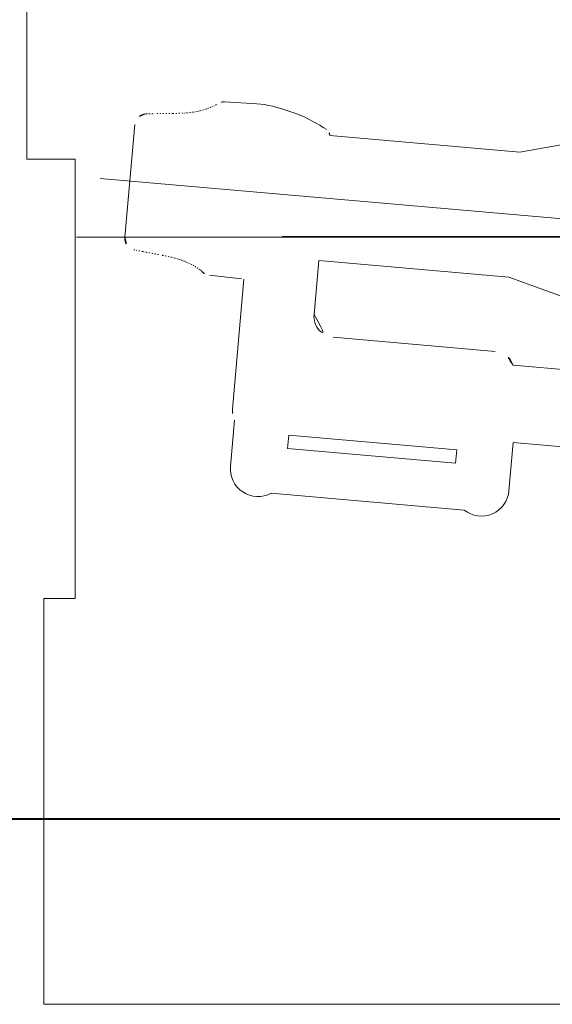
# Model space of a CAD drawing. Header units: millimetres. Extents: x 6612728327 to 6612744462, y 5733542327 to 5733552841.
# Tile 49 of 124: x 6612737201 to 6612737328, y 5733544189 to 5733544424. Entities that reach past the tile are written whole.
import ezdxf

# ---------------------------------------------------------------- set-up
doc = ezdxf.new("R2010")
doc.units = ezdxf.units.MM
doc.header["$MEASUREMENT"] = 0
doc.layers.add('_ATECHN-MEBLE', color=7, linetype='Continuous')
doc.layers.add('inw_słupy STAL', color=7, linetype='Continuous')

msp = doc.modelspace()

# ---------------------------------------------------------------- linework, layer by layer
at = {"layer": '_ATECHN-MEBLE', "color": 7, "lineweight": 18}
for p, q in [((6612737249.761012, 5733544404.507057), (6612737257.47217, 5733544404.035423)), ((6612737257.485085, 5733544404.041203), (6612737259.296239, 5733544403.862365)), ((6612737230.91657, 5733544401.63911), (6612737231.034566, 5733544401.643088)), ((6612737225.922627, 5733544372.144337), (6612737228.279832, 5733544399.087307)), ((6612737274.920911, 5733544396.489435), (6612737320.413134, 5733544392.509382)), ((6612737320.413134, 5733544392.509382), (6612737349.248246, 5733544397.582638)), ((6612737220.04761, 5733544386.232934), (6612737343.132221, 5733544375.464426)), ((6612737263.523328, 5733544372.218333), (6612737214.32149, 5733544372.218333)), ((6612737263.523328, 5733544372.351649), (6612737496.947128, 5733544372.351649)), ((6612737263.523328, 5733544372.218333), (6612737496.947128, 5733544372.218333)), ((6612737303.182075, 5733544372.351649), (6612737457.288382, 5733544372.351649)), ((6612737303.182075, 5733544372.218333), (6612737457.288382, 5733544372.218333)), ((6612737228.076191, 5733544369.173438), (6612737228.191704, 5733544369.14903)), ((6612737272.305791, 5733544366.603638), (6612737271.176865, 5733544353.699958)), ((6612737272.305791, 5733544366.603638), (6612737317.798461, 5733544362.623546)), ((6612737246.136331, 5733544363.076758), (6612737253.812237, 5733544362.202199)), ((6612737317.798461, 5733544362.623546), (6612737353.440402, 5733544349.666081)), ((6612737254.40749, 5733544362.134373), (6612737251.689035, 5733544331.062291)), ((6612737314.524725, 5733544344.888412), (6612737275.72206, 5733544348.283206)), ((6612737351.406443, 5733544338.723228), (6612737318.802423, 5733544341.57571)), ((6612737251.200376, 5733544317.373571), (6612737252.169165, 5733544328.448807)), ((6612737265.10647, 5733544324.869319), (6612737264.82942, 5733544321.702335)), ((6612737305.30957, 5733544321.352003), (6612737265.10647, 5733544324.869319)), ((6612737317.790024, 5733544311.547731), (6612737318.801374, 5733544323.105517)), ((6612737355.665221, 5733544319.880349), (6612737318.801374, 5733544323.105517)), ((6612737264.82942, 5733544321.702335), (6612737305.032495, 5733544318.185022)), ((6612737305.032495, 5733544318.185022), (6612737305.30957, 5733544321.352003)), ((6612737260.930248, 5733544311.001431), (6612737307.10146, 5733544306.961973))]:
    msp.add_line(p, q, dxfattribs=at)
at = {"layer": '_ATECHN-MEBLE', "color": 7, "lineweight": 18, "flags": 128}
msp.add_lwpolyline([(6612737202.516486, 5733544795.844683), (6612737248.516486, 5733544795.844683), (6612737248.516486, 5733544865.844683), (6612737552.864738, 5733544865.844683), (6612737553.364738, 5733544839.844683), (6612737553.364738, 5733544655.093615), (6612737749.516487, 5733544655.093615), (6612737749.516487, 5733544352.844682), (6612737747.516487, 5733544352.844682), (6612737747.516487, 5733544319.702127), (6612737717.516487, 5733544319.702127), (6612737717.516487, 5733544263.506877), (6612737731.516487, 5733544263.506877), (6612737731.516487, 5733544188.844682), (6612737206.516486, 5733544188.844682), (6612737206.516486, 5733544285.844682), (6612737214.016486, 5733544285.844682), (6612737214.016486, 5733544390.844682), (6612737202.516486, 5733544390.844682)], close=True, dxfattribs=at)
at = {"layer": '_ATECHN-MEBLE', "color": 7, "lineweight": 18}
for centre, radius, start, end in [((6612737239.069695, 5733544422.230756), 20.428832, 284.90431499, 286.13949067), ((6612737239.750458, 5733544419.615993), 17.728036, 286.37517074, 288.04668277), ((6612737239.1224, 5733544421.516972), 19.730064, 288.07087313, 289.67326787), ((6612737240.001695, 5733544418.736253), 16.81599, 290.04211406, 291.89201945), ((6612737241.079351, 5733544415.925486), 13.806183, 292.09180917, 294.2740114), ((6612737241.812675, 5733544414.316186), 12.037693, 294.24099976, 296.56334063), ((6612737242.420123, 5733544413.435771), 10.979591, 295.78281726, 297.59144085), ((6612737243.9963, 5733544410.571846), 7.711667, 297.06844736, 297.93337602), ((6612737247.283899, 5733544404.265164), 0.601763, 302.68039855, 304.32309658), ((6612737247.431356, 5733544404.155608), 0.432324, 296.34487843, 303.47138241), ((6612737248.988052, 5733544401.570874), 2.585432, 118.88763761, 120.65601291), ((6612737245.286025, 5733544407.934787), 4.777957, 300.89075662, 301.75412615), ((6612737246.810861, 5733544405.445414), 1.858772, 302.17091873, 304.09137193), ((6612737249.59007, 5733544401.712276), 2.8, 86.50021933, 128.76511322), ((6612737252.222744, 5733544364.492764), 39.999998, 56.58302364, 79.81425677), ((6612737231.069178, 5733544398.843271), 2.8, 93.12430295, 174.99998819), ((6612737207.82849, 5733545356.931993), 955.570726, 271.391305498, 271.398420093), ((6612737224.714614, 5733544673.903042), 272.33319, 271.35360058, 271.46346439), ((6612737068.407953, 5733551018.261255), 6618.616476, 271.4137151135, 271.4197373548), ((6612737140.192144, 5733548144.160439), 3743.619443, 271.411530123, 271.422468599), ((6612737268.023084, 5733542924.804918), 1477.302015, 91.326261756, 91.353600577), ((6612737240.622035, 5733544085.219711), 316.564337, 91.09945782, 91.22844119), ((6612737237.927153, 5733544209.797108), 191.958407, 90.79450942, 91.00873781), ((6612737236.881989, 5733544273.924993), 127.82229, 90.40489691, 90.72456727), ((6612737237.220406, 5733544262.859164), 138.890477, 90.22020547, 90.51199981), ((6612737239.39482, 5733544039.083876), 362.674854, 90.31692238, 90.42784571), ((6612737234.486417, 5733544655.564444), 253.827849, 270.65516443, 270.81637149), ((6612737236.641928, 5733544476.364629), 74.616578, 271.12241362, 271.68812204), ((6612737237.064123, 5733544458.873692), 57.12087, 271.78159892, 272.46399067), ((6612737237.731147, 5733544439.295286), 37.532301, 272.73202889, 273.56546148), ((6612737238.652154, 5733544424.273952), 22.482771, 273.60326116, 274.72475323), ((6612737238.571802, 5733544426.421161), 24.629491, 274.49945297, 275.37148292), ((6612737238.34085, 5733544428.908694), 27.127722, 275.36544758, 276.11010932), ((6612737238.584074, 5733544426.499854), 24.706681, 276.14420182, 276.98465474), ((6612737238.336096, 5733544428.603208), 26.824582, 276.96425519, 277.74387891), ((6612737238.661906, 5733544425.889709), 24.091966, 277.84534326, 278.68787749), ((6612737239.04994, 5733544423.294931), 21.46835, 278.71006113, 279.63048416), ((6612737239.06908, 5733544423.153917), 21.326122, 279.64270154, 280.55238881), ((6612737239.130176, 5733544422.835655), 21.002053, 280.54735412, 281.4536359), ((6612737239.258598, 5733544422.079389), 20.235361, 281.52275486, 282.45223471), ((6612737239.390573, 5733544421.438223), 19.580822, 282.47967528, 283.48174873), ((6612737238.75775, 5733544423.944271), 22.16537, 283.56206405, 284.54448515), ((6612737273.425788, 5733544396.628114), 1.5, 357.3018886, 56.58302364), ((6612736900.339832, 5733544414.209392), 374.999976, 357.29149245, 357.3018886), ((6612737228.711973, 5733544371.900301), 2.8, 174.99998819, 256.87596382), ((6612737039.454003, 5733543432.402803), 955.570726, 78.601552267, 78.60830388), ((6612737174.690321, 5733544102.122765), 272.33319, 78.536399, 78.64623893), ((6612735919.072068, 5733537881.291975), 6618.616476, 78.5804421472, 78.5865500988), ((6612736488.848065, 5733540699.263548), 3743.619443, 78.577655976, 78.588800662), ((6612737521.068541, 5733545817.127722), 1477.302015, 258.646774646, 258.674100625), ((6612737292.579861, 5733544679.100378), 316.564337, 258.77151015, 258.90021051), ((6612737268.293283, 5733544556.883554), 191.958407, 258.99097626, 259.20519687), ((6612737256.128306, 5733544493.911407), 127.82229, 259.27528303, 259.59540357), ((6612737258.383142, 5733544504.750355), 138.890477, 259.48768853, 259.77931236), ((6612737299.382694, 5733544724.748411), 362.674854, 259.57214078, 259.68264206), ((6612737187.498134, 5733544118.485904), 253.827849, 79.18354748, 79.345369), ((6612737220.738618, 5733544294.588969), 74.616578, 78.31210692, 78.87738501), ((6612737224.191669, 5733544311.740867), 57.12087, 77.53597136, 78.21844932), ((6612737228.248313, 5733544330.906004), 37.532301, 76.4344926, 77.26831989), ((6612737231.763756, 5733544345.539199), 22.482771, 75.2754048, 76.39632232), ((6612737231.311766, 5733544343.438565), 24.629491, 74.62871436, 75.50017983), ((6612737230.652367, 5733544341.028927), 27.127722, 73.88955647, 74.63494442), ((6612737231.310185, 5733544343.358936), 24.706681, 73.0150991, 73.85600653), ((6612737230.700732, 5733544341.330598), 26.824582, 72.25641085, 73.03566782), ((6612737231.492786, 5733544343.946297), 24.091966, 71.31242775, 72.15445083), ((6612737232.325503, 5733544346.434272), 21.46835, 70.36958947, 71.28996498), ((6612737232.36884, 5733544346.56982), 21.326122, 69.44804777, 70.35679842), ((6612737232.484273, 5733544346.872638), 21.002053, 68.54601543, 69.45271634), ((6612737232.742068, 5733544347.595115), 20.235361, 67.54796941, 68.47732114), ((6612737232.983376, 5733544348.203623), 19.580822, 66.51836284, 67.52026963), ((6612737231.924995, 5733544345.845536), 22.16537, 65.45551792, 66.43785964), ((6612737232.529751, 5733544347.478849), 20.428832, 63.86039141, 65.0956383), ((6612737233.65422, 5733544349.935676), 17.728036, 61.95319472, 63.62506574), ((6612737232.705603, 5733544348.172638), 19.730064, 60.32682404, 61.92924873), ((6612737234.054405, 5733544350.758424), 16.81599, 58.10819784, 59.95819726), ((6612737235.603774, 5733544353.339355), 13.806183, 55.72570245, 57.90837374), ((6612737236.605409, 5733544354.796866), 12.037693, 53.43642502, 55.75874144), ((6612737237.356511, 5733544355.558423), 10.979591, 52.40848688, 54.21764421), ((6612737239.406057, 5733544358.105139), 7.711667, 52.06650156, 52.93164479), ((6612737243.738855, 5733544363.745123), 0.601763, 45.67655497, 47.32004374), ((6612737243.903096, 5733544363.827408), 0.432324, 46.528679, 53.65521563), ((6612737245.884976, 5733544366.102557), 2.585432, 229.34429821, 231.11243017), ((6612737241.134109, 5733544360.478176), 4.777957, 48.24534836, 49.10912566), ((6612737243.068055, 5733544362.664947), 1.858772, 45.90839931, 47.82900644), ((6612737246.453294, 5733544365.858764), 2.8, 221.23516869, 263.50014518), ((6612737276.157839, 5733544353.264179), 5, 174.99998819, 264.99998819), ((6612737314.088946, 5733544339.907439), 5, 19.49059128, 84.99998819), ((6612737256.670009, 5733544330.626513), 5, 174.99998819, 205.81972266), ((6612737257.775159, 5733544316.798448), 6.6, 174.67076449, 298.55799845), ((6612737311.215257, 5733544312.123045), 6.6, 231.4424237, 355.32897373)]:
    msp.add_arc(centre, radius, start, end, dxfattribs=at)
at = {"layer": 'inw_słupy STAL', "color": 7, "lineweight": 40}
msp.add_line((6612738193.618263, 5733544233.092226), (6612731668.194652, 5733544233.092226), dxfattribs=at)

doc.saveas('drawing.dxf')
